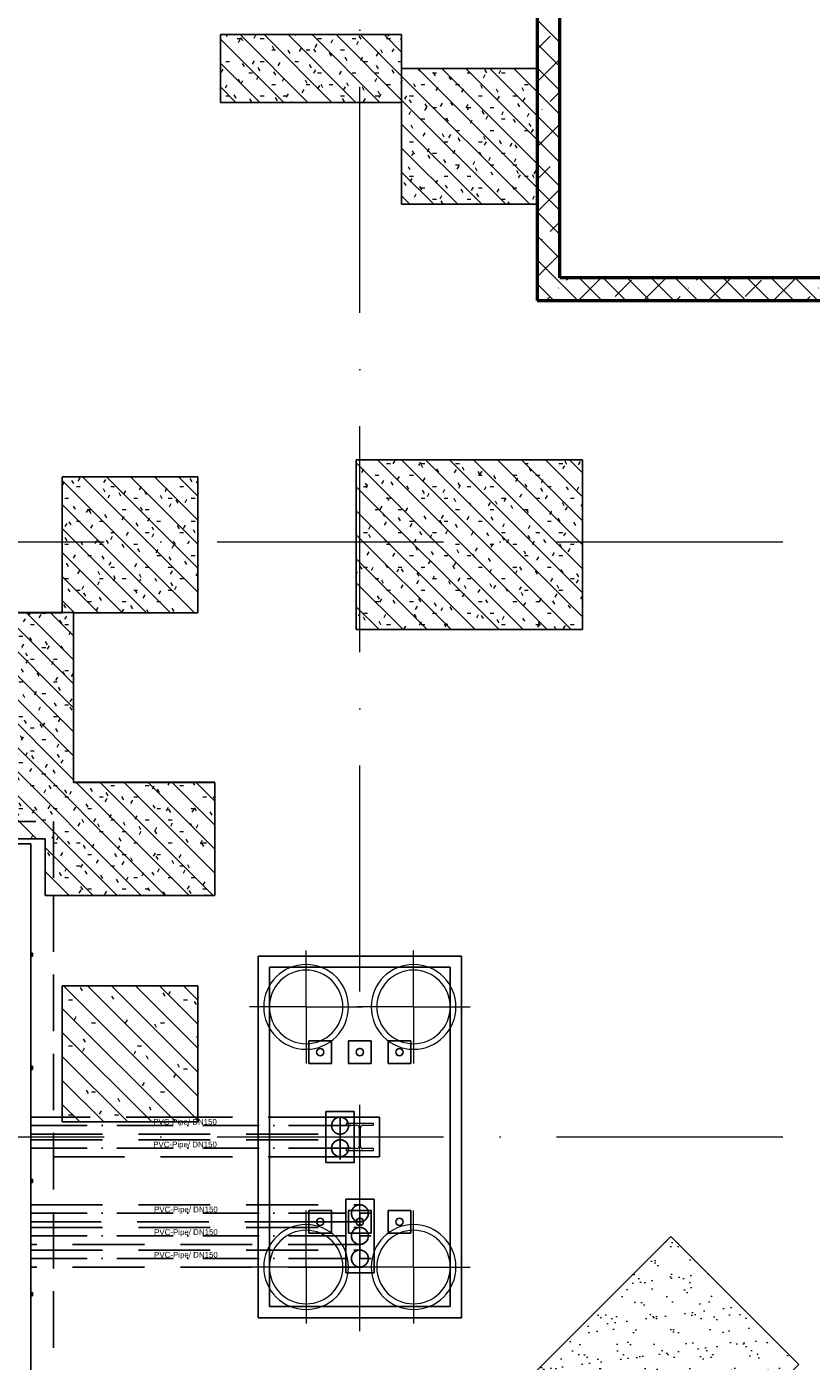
# Model space of a CAD drawing. Header units: millimetres. Extents: x -2694 to 330324, y -17289 to 76899.
# Tile 49 of 142: x 98824 to 105762, y 26507 to 38305. Entities that reach past the tile are written whole.
import ezdxf

# ---------------------------------------------------------------- set-up
doc = ezdxf.new("R2010")
doc.units = ezdxf.units.MM
for name, pattern in [('A_CARA_07', [7, 5, -2]), ('B_CARA_05', [4, 3, -1]), ('IMPORT-A_CARA_07', [700, 500, -200]), ('IMPORT-A_CARA_15', [760, 500, -130, 0, -130]), ('IMPORT-HIDDEN', [952.5, 635, -317.5]), ('Čerchovaná 20mm', [3000, 2000, -500, 0, -500])]:
    doc.linetypes.add(name, pattern=pattern)
for name, color, linetype, lineweight in [('02_0_25386_PODLAHA HALY A ZÁKLADY VESTAVKŮ 4_6_2025_dwg', 8, 'Continuous', 9), ('11542_003_OK-HALA_TaO-1_ET_R01_AciS_2025-04-14_sloupy_dwg', 150, 'Continuous', 9), ('CA_OSY', 5, 'IMPORT-A_CARA_15', 13), ('CA_PODLAHA CHRÁN_ POPIS', 12, 'IMPORT-A_CARA_15', 25), ('CA_PODLAHA CHRÁNIČKY', 12, 'IMPORT-A_CARA_07', 25), ('CA_PODLAHA OBRYS', 12, 'Continuous', 25), ('CA_PODLAHA-PLECH OBKLAD', 150, 'Continuous', 13), ('CA_POHHRA18', 9, 'Continuous', 9), ('CA_POHHRA25', 7, 'Continuous', 13), ('CA_REZY', 1, 'Continuous', 25), ('CA_SRAFY', 9, 'Continuous', 25), ('CA_ZAKLADY25', 7, 'Continuous', 13), ('CA_ZAKLADY5', 1, 'Continuous', 25), ('Konstrukční přípoje', 7, 'Continuous', 13), ('SS_HALA_TaO-DODAVKA_STAVEBNI', 140, 'Continuous', 9), ('SS_HALA_TaO-SLOUP', 140, 'Continuous', 9)]:
    doc.layers.add(name, color=color, linetype=linetype, lineweight=lineweight)
doc.styles.add('Arial', font='arial.ttf', dxfattribs={"height": 50})
pattern_1 = [(0, (0, 0), (406.4, 101.6), [33.528, -271.272, 33.528, -271.272, -1625.6]), (0, (0, 0), (406.4, 101.6), [-609.6, 33.528, -576.072, 33.528, -271.272, -711.2]), (0, (0, 0), (406.4, 101.6), [-1524, 33.528, -169.672, 33.528, -474.472]), (120, (152.4, 50.8), (-291.18818, 301.15272), [33.528, -271.272, 33.528, -271.272, -1625.6]), (120, (152.4, 50.8), (-291.18818, 301.15272), [-609.6, 33.528, -576.072, 33.528, -271.272, -711.2]), (120, (152.4, 50.8), (-291.18818, 301.15272), [-1524, 33.528, -169.672, 33.528, -474.472]), (240, (203.2, 254), (-115.21182, -402.75272), [33.528, -271.272, 33.528, -271.272, -1625.6]), (240, (203.2, 254), (-115.21182, -402.75272), [-609.6, 33.528, -576.072, 33.528, -271.272, -711.2]), (240, (203.2, 254), (-115.21182, -402.75272), [-1524, 33.528, -169.672, 33.528, -474.472])]
pattern_2 = [(45, (0, 0), (-287.3682, 287.3682), []), (45, (287.37, 0), (-143.6841, 431.0523), [203.2, -101.6, 3.353, -98.247])]
pattern_3 = [(135, (0, 0), (-106.06602, -106.06602), [])]

# ---------------------------------------------------------------- blocks, each defined once
blk = doc.blocks.new('Fundament_ pravoúhlý - 1200 x 1200 x 4400mm-V65-BOURÁNÍ STÁVAJÍCÍCH ZÁKLADOVÝCH PRVKŮ')
at = {"layer": 'CA_ZAKLADY25'}
h = blk.add_hatch(dxfattribs=at)
h.set_pattern_fill('FP_27', color=256, style=0, pattern_type=2)
h.set_pattern_definition([(0, (-99738.01, -29225.42), (812.8, 203.2), [33.528, -576.072, 33.528, -3827.272]), (0, (-99738.01, -29225.42), (812.8, 203.2), [-643.128, -576.072, 33.528, -1185.672, -2032]), (0, (-99738.01, -29225.42), (812.8, 203.2), [-2438.4, 33.528, -576.072, 33.528, -1388.872]), (0, (-99738.01, -29225.42), (812.8, 203.2), [-3081.528, -372.872, 33.528, -982.472]), (120, (-99433.21, -29123.82), (-582.37636, 602.30545), [33.528, -576.072, 33.528, -3827.272]), (120, (-99433.21, -29123.82), (-582.37636, 602.30545), [-643.128, -576.072, 33.528, -1185.672, -2032]), (120, (-99433.21, -29123.82), (-582.37636, 602.30545), [-2438.4, 33.528, -576.072, 33.528, -1388.872]), (120, (-99433.21, -29123.82), (-582.37636, 602.30545), [-3081.528, -372.872, 33.528, -982.472]), (240, (-99331.62, -28717.42), (-230.42364, -805.50545), [33.528, -576.072, 33.528, -3827.272]), (240, (-99331.62, -28717.42), (-230.42364, -805.50545), [-643.128, -576.072, 33.528, -1185.672, -2032]), (240, (-99331.62, -28717.42), (-230.42364, -805.50545), [-2438.4, 33.528, -576.072, 33.528, -1388.872]), (240, (-99331.62, -28717.42), (-230.42364, -805.50545), [-3081.528, -372.872, 33.528, -982.472])])
h.paths.add_polyline_path([(-600, -600), (600, -600), (600, 600), (-600, 600), (-600, -132)])
at = {"layer": 'CA_ZAKLADY25', "color": 9, "linetype": 'B_CARA_05', "lineweight": 25}
for p, q in [((600, 600), (-600, 600)), ((-600, 600), (-600, -600)), ((-600, -600), (-600, 600)), ((-600, 600), (600, 600)), ((600, -600), (600, 600)), ((600, 600), (600, -600)), ((-600, -600), (600, -600)), ((600, -600), (-600, -600))]:
    blk.add_line(p, q, dxfattribs=at)
blk = doc.blocks.new('11542 TAO základy_rvt-1-BOURÁNÍ STÁVAJÍCÍCH ZÁKLADOVÝCH PRVKŮ')
at = {"layer": 'CA_SRAFY', "lineweight": 13}
h = blk.add_hatch(dxfattribs=at)
h.set_pattern_fill('FP_15', color=253, style=0, pattern_type=2)
h.set_pattern_definition(pattern_2)
h.paths.add_polyline_path([(103338, 36085), (103538, 36085), (103538, 38585), (103338, 38585)])
h = blk.add_hatch(dxfattribs=at)
h.set_pattern_fill('FP_15', color=253, style=0, pattern_type=2)
h.set_pattern_definition(pattern_2)
h.paths.add_polyline_path([(106588, 35885), (106588, 36085), (103338, 36085), (103338, 35885)])
at = {"layer": 'CA_ZAKLADY25'}
h = blk.add_hatch(dxfattribs=at)
h.set_pattern_fill('FP_8', color=256, style=0, pattern_type=2)
h.set_pattern_definition(pattern_1)
h.paths.add_polyline_path([(100538, 37635), (102138, 37635), (102138, 38235), (100538, 38235)])
h = blk.add_hatch(dxfattribs=at)
h.set_pattern_fill('FP_8', color=256, style=0, pattern_type=2)
h.set_pattern_definition(pattern_1)
h.paths.add_polyline_path([(103338, 36735), (103338, 37935), (102138, 37935), (102138, 36735)])
h = blk.add_hatch(dxfattribs=at)
h.set_pattern_fill('FP_8', color=256, style=0, pattern_type=2)
h.set_pattern_definition(pattern_1)
h.paths.add_polyline_path([(103738, 32975), (103738, 34475), (101738, 34475), (101738, 32975), (101916, 32975)])
h = blk.add_hatch(dxfattribs=at)
h.set_pattern_fill('FP_8', color=256, style=0, pattern_type=2)
h.set_pattern_definition(pattern_1)
h.paths.add_polyline_path([(100338, 33125), (100338, 34325), (99138, 34325), (99138, 33125), (99238, 33125)])
h = blk.add_hatch(dxfattribs=at)
h.set_pattern_fill('FP_8', color=256, style=0, pattern_type=2)
h.set_pattern_definition(pattern_1)
h.paths.add_polyline_path([(97238, 31125), (99238, 31125), (99238, 33125), (97238, 33125)])
h = blk.add_hatch(dxfattribs=at)
h.set_pattern_fill('FP_8', color=256, style=0, pattern_type=2)
h.set_pattern_definition(pattern_1)
h.paths.add_polyline_path([(98988, 30625), (100488, 30625), (100488, 31625), (99238, 31625), (99238, 31125), (98988, 31125)])
at = {"layer": 'CA_POHHRA25', "color": 9, "lineweight": 25}
for p, q in [((103338, 38585), (103338, 36085)), ((103538, 36085), (103538, 38585)), ((103338, 35885), (103338, 36085)), ((106588, 36085), (103538, 36085)), ((103338, 35885), (106588, 35885))]:
    blk.add_line(p, q, dxfattribs=at)
at = {"layer": 'CA_REZY', "color": 53, "lineweight": 50}
for p, q in [((103338, 38585), (103338, 36085)), ((103538, 36085), (103538, 38585)), ((103338, 36085), (103338, 35885)), ((106588, 36085), (103538, 36085)), ((103338, 35885), (106588, 35885))]:
    blk.add_line(p, q, dxfattribs=at)
at = {"layer": 'CA_ZAKLADY25', "color": 9, "linetype": 'B_CARA_05', "lineweight": 25}
for p, q in [((100538, 37635), (100538, 38235)), ((100538, 38235), (102138, 38235)), ((102138, 38235), (102138, 37935)), ((102138, 37935), (103338, 37935)), ((103338, 37935), (103338, 36735)), ((102138, 37635), (100538, 37635)), ((102138, 36735), (102138, 37635)), ((103338, 36735), (102138, 36735)), ((101738, 32975), (101738, 34475)), ((101738, 34475), (103738, 34475)), ((103738, 34475), (103738, 32975)), ((99138, 33125), (99138, 34325)), ((99138, 34325), (100338, 34325)), ((100338, 34325), (100338, 33125)), ((97238, 33125), (99138, 33125)), ((99238, 33125), (99238, 31625)), ((100338, 33125), (99238, 33125)), ((103738, 32975), (101738, 32975)), ((99238, 31625), (100488, 31625)), ((100488, 31625), (100488, 30625)), ((98988, 31125), (97238, 31125)), ((98988, 30625), (98988, 31125)), ((100488, 30625), (98988, 30625))]:
    blk.add_line(p, q, dxfattribs=at)
at = {"layer": 'CA_ZAKLADY5', "color": 253, "linetype": 'B_CARA_05', "lineweight": 13}
for p, q in [((102138, 38235), (100538, 38235)), ((100538, 38235), (100538, 37635)), ((102138, 37935), (102138, 38235)), ((103338, 37935), (102138, 37935)), ((103338, 36735), (103338, 37935)), ((100538, 37635), (102138, 37635)), ((102138, 37635), (102138, 36735)), ((102138, 36735), (103338, 36735)), ((103738, 34475), (101738, 34475)), ((101738, 34475), (101738, 32975)), ((103738, 32975), (103738, 34475)), ((100338, 34325), (99138, 34325)), ((99138, 34325), (99138, 33125)), ((100338, 33125), (100338, 34325)), ((99138, 33125), (97238, 33125)), ((99238, 31625), (99238, 33125)), ((99238, 33125), (100338, 33125)), ((101738, 32975), (103738, 32975)), ((100488, 31625), (99238, 31625)), ((100488, 30625), (100488, 31625)), ((97238, 31125), (98988, 31125)), ((98988, 31125), (98988, 30625)), ((98988, 30625), (100488, 30625))]:
    blk.add_line(p, q, dxfattribs=at)
at = {"layer": 'CA_ZAKLADY25', "color": 9, "linetype": 'B_CARA_05', "lineweight": 25}
blk.add_blockref('Fundament_ pravoúhlý - 1200 x 1200 x 4400mm-V65-BOURÁNÍ STÁVAJÍCÍCH ZÁKLADOVÝCH PRVKŮ', (99738, 29225), dxfattribs=at)
blk = doc.blocks.new('02_0_25386_PODLAHA HALY A ZÁKLADY VESTAVKŮ 4_6_2025_dwg_A$C0b34a81f-2769432-BOURÁNÍ STÁVAJÍCÍCH ZÁKLADOVÝCH PRVKŮ')
at = {"layer": 'CA_PODLAHA-PLECH OBKLAD'}
h = blk.add_hatch(dxfattribs=at)
h.set_pattern_fill('FP_1', color=10, style=0, pattern_type=2)
h.set_pattern_definition([(37.5, (0, 0), (-8.00016, 244.70662), [0, -193.04, 0, -215.9, -206.375]), (37.5, (0, 0), (-8.00016, 244.70662), [-408.94, 0, -206.375]), (7.5, (0, 0), (224.7616, 358.41255), [0, -104.14, 0, -173.99, -66.675]), (7.5, (0, 0), (224.7616, 358.41255), [-278.13, 0, -66.675]), (327.5, (-156.2, 0), (395.4962, 0.7186), [0, -63.5, 0, -228.6, -298.45]), (327.5, (-156.2, 0), (395.4962, 0.7186), [-292.1, 0, -298.45]), (317.5, (-156.2, 0), (381.7782, 111.4647), [0, -31.75, 0, -149.86, -171.45]), (317.5, (-156.2, 0), (381.7782, 111.4647), [-181.61, 0, -171.45])])
h.paths.add_polyline_path([(103232, 26325), (104364, 25193), (106061, 26890), (104929, 28022)])
at = {"layer": 'CA_PODLAHA CHRÁN_ POPIS', "color": 1}
for p, q in [((102179, 28183), (102179, 28127)), ((102179, 28122), (102179, 28126)), ((102179, 27827), (102179, 27926)), ((102179, 27827), (102278, 27827))]:
    blk.add_line(p, q, dxfattribs=at)
at = {"layer": 'CA_PODLAHA CHRÁN_ POPIS', "color": 1, "flags": 128}
for points in [[(99269, 29002), (102004, 29002), (102004, 29101)], [(102103, 29002), (102004, 29002), (102004, 28902)], [(99269, 28802), (102004, 28802), (102004, 28901)], [(102103, 28802), (102004, 28802), (102004, 28703)], [(99269, 28227), (102179, 28227), (102179, 28326)], [(102278, 28227), (102179, 28227), (102179, 28183)], [(99269, 28027), (102179, 28027), (102179, 28122)], [(102278, 28027), (102179, 28027), (102179, 27928)], [(99269, 27827), (102179, 27827), (102179, 27728)]]:
    blk.add_lwpolyline(points, dxfattribs=at)
at = {"layer": 'CA_PODLAHA CHRÁN_ POPIS', "color": 1}
for centre in [(102004, 29002), (102004, 28802), (102179, 28027), (102179, 27827)]:
    blk.add_circle(centre, 75, dxfattribs=at)
for start, end in [(0, 246.0218), (293.305, 0), (246.0218, 249.2308), (249.9702, 276.9231), (277.2724, 293.305)]:
    blk.add_arc((102179, 28227), 75, start, end, dxfattribs=at)
at = {"layer": 'CA_PODLAHA CHRÁNIČKY', "color": 1, "linetype": 'IMPORT-HIDDEN'}
for p, q in [((99547, 29077), (99269, 29077)), ((100747, 29077), (99547, 29077)), ((102004, 29077), (100747, 29077)), ((99269, 28927), (102004, 28927)), ((99269, 28877), (102004, 28877)), ((102004, 28727), (99269, 28727)), ((99269, 28302), (102179, 28302)), ((101797, 28152), (99269, 28152)), ((99269, 28102), (102179, 28102)), ((101861, 28152), (101797, 28152)), ((102147, 28152), (101861, 28152)), ((102179, 28152), (102147, 28152)), ((102179, 27952), (99269, 27952)), ((99269, 27902), (102179, 27902)), ((102179, 27752), (99269, 27752))]:
    blk.add_line(p, q, dxfattribs=at)
at = {"layer": 'CA_PODLAHA OBRYS', "color": 1, "linetype": 'IMPORT-A_CARA_07'}
for p, q in [((99469, 31692), (99469, 31038)), ((99469, 31038), (99469, 25888))]:
    blk.add_line(p, q, dxfattribs=at)
at = {"layer": 'CA_PODLAHA OBRYS', "color": 1, "linetype": 'IMPORT-A_CARA_07', "flags": 128}
blk.add_lwpolyline([(98269, 31538), (98269, 31692), (99469, 31692)], dxfattribs=at)
at = {"layer": 'CA_PODLAHA OBRYS', "color": 1, "flags": 128}
for points in [[(99269, 21926), (99269, 31492), (98469, 31492), (98469, 27463), (87424, 27463), (87424, 31438)], [(87424, 31438), (87424, 27463), (98469, 27463), (98469, 31492), (99269, 31492), (99269, 21926)], [(99269, 30499), (99284, 30499), (99284, 30527), (99269, 30527)], [(99269, 30519), (99271, 30519), (99271, 30525), (99282, 30525), (99282, 30501), (99271, 30501), (99271, 30507), (99269, 30507)], [(99269, 29499), (99284, 29499), (99284, 29527), (99269, 29527)], [(99269, 29519), (99271, 29519), (99271, 29525), (99282, 29525), (99282, 29501), (99271, 29501), (99271, 29507), (99269, 29507)], [(99269, 28499), (99284, 28499), (99284, 28527), (99269, 28527)], [(99269, 28519), (99271, 28519), (99271, 28525), (99282, 28525), (99282, 28501), (99271, 28501), (99271, 28507), (99269, 28507)], [(99269, 27499), (99284, 27499), (99284, 27527), (99269, 27527)], [(99269, 27519), (99271, 27519), (99271, 27525), (99282, 27525), (99282, 27501), (99271, 27501), (99271, 27507), (99269, 27507)]]:
    blk.add_lwpolyline(points, dxfattribs=at)
for points in [[(101879, 28677), (102129, 28677), (102129, 29127), (101879, 29127)], [(102054, 27702), (102304, 27702), (102304, 28352), (102054, 28352)]]:
    blk.add_lwpolyline(points, close=True, dxfattribs=at)
at = {"layer": 'CA_PODLAHA OBRYS', "color": 1}
for centre in [(102004, 29002), (102004, 28802), (102179, 28027), (102179, 27827)]:
    blk.add_circle(centre, 75, dxfattribs=at)
for start, end in [(0, 246.3468), (293.6168, 0), (246.3468, 276.9231), (277.6227, 293.6168)]:
    blk.add_arc((102179, 28227), 75, start, end, dxfattribs=at)
at = {"layer": 'CA_PODLAHA-PLECH OBKLAD', "color": 10, "flags": 128}
blk.add_lwpolyline([(104929, 28022), (106061, 26890), (104364, 25193), (103232, 26325)], close=True, dxfattribs=at)
at = {"layer": 'CA_PODLAHA CHRÁN_ POPIS', "char_height": 50, "width": 672.14, "attachment_point": 2, "line_spacing_factor": 0.941778, "style": 'Arial'}
for insert in [(100633, 29061), (100633, 28861), (100641, 28286), (100641, 28086), (100641, 27886)]:
    blk.add_mtext('PVC-Pipe/ DN150', dxfattribs=dict(at, insert=insert))
blk = doc.blocks.new('02_0_25386_PODLAHA HALY A ZÁKLADY VESTAVKŮ 4_6_2025_dwg-2745952-BOURÁNÍ STÁVAJÍCÍCH ZÁKLADOVÝCH PRVKŮ')
blk.add_blockref('02_0_25386_PODLAHA HALY A ZÁKLADY VESTAVKŮ 4_6_2025_dwg_A$C0b34a81f-2769432-BOURÁNÍ STÁVAJÍCÍCH ZÁKLADOVÝCH PRVKŮ', (2306174, -1797959))
blk = doc.blocks.new('pilota 600 mm - D_750_650-2142284-BOURÁNÍ STÁVAJÍCÍCH ZÁKLADOVÝCH PRVKŮ')
at = {"layer": 'CA_POHHRA18'}
for q in [(0, 500), (-500, 0), (0, -500), (500, 0)]:
    blk.add_line((0, 0), q, dxfattribs=at)
blk = doc.blocks.new('pilota 600 mm - D_750_650-2142285-BOURÁNÍ STÁVAJÍCÍCH ZÁKLADOVÝCH PRVKŮ')
at = {"layer": 'CA_POHHRA18'}
for q in [(0, 500), (-500, 0), (500, 0), (0, -500)]:
    blk.add_line((0, 0), q, dxfattribs=at)
blk = doc.blocks.new('11542_003_OK-HALA_TaO-1_ET_R01_AciS_2025-04-14_sloupy_dwg-1858929-BOURÁNÍ STÁVAJÍCÍCH ZÁKLADOVÝCH PRVKŮ')
at = {"layer": '11542_003_OK-HALA_TaO-1_ET_R01_AciS_2025-04-14_sloupy_dwg', "color": 140}
for p, q in [((101890, 28610), (101650, 28610)), ((101650, 28610), (101650, 28593)), ((101650, 28593), (101744, 28593)), ((101765, 28572), (101765, 28408)), ((101775, 28408), (101775, 28572)), ((101796, 28593), (101890, 28593)), ((101890, 28593), (101890, 28610)), ((101744, 28387), (101650, 28387)), ((101650, 28387), (101650, 28370)), ((101650, 28370), (101890, 28370)), ((101890, 28387), (101796, 28387)), ((101890, 28370), (101890, 28387))]:
    blk.add_line(p, q, dxfattribs=at)
for centre, radius, start, end in [((101420, 29240), 32, 0, 180), ((101770, 29240), 32, 0, 180), ((102120, 29240), 32, 0, 180), ((101420, 29240), 32, 180, 0), ((101770, 29240), 32, 180, 0), ((102120, 29240), 32, 180, 0), ((101744, 28572), 21, 0, 90), ((101796, 28572), 21, 90, 180), ((101744, 28408), 21, 270, 0), ((101796, 28408), 21, 180, 270), ((101420, 27740), 32, 0, 180), ((101420, 27740), 32, 180, 0), ((101770, 27740), 32, 0, 180), ((101770, 27740), 32, 180, 0), ((102120, 27740), 32, 0, 180), ((102120, 27740), 32, 180, 0)]:
    blk.add_arc(centre, radius, start, end, dxfattribs=at)
at = {"layer": 'SS_HALA_TaO-DODAVKA_STAVEBNI'}
for centre, start, end in [((101420, 29240), 0, 180), ((101770, 29240), 0, 180), ((102120, 29240), 0, 180), ((101420, 29240), 180, 0), ((101770, 29240), 180, 0), ((102120, 29240), 180, 0), ((101420, 27740), 0, 180), ((101420, 27740), 180, 0), ((101770, 27740), 0, 180), ((101770, 27740), 180, 0), ((102120, 27740), 0, 180), ((102120, 27740), 180, 0)]:
    blk.add_arc(centre, 32, start, end, dxfattribs=at)
at = {"layer": 'SS_HALA_TaO-SLOUP'}
for p, q in [((101890, 28610), (101650, 28610)), ((101650, 28610), (101650, 28593)), ((101650, 28593), (101744, 28593)), ((101765, 28572), (101765, 28408)), ((101775, 28408), (101775, 28572)), ((101796, 28593), (101890, 28593)), ((101890, 28593), (101890, 28610)), ((101744, 28387), (101650, 28387)), ((101650, 28387), (101650, 28370)), ((101650, 28370), (101890, 28370)), ((101890, 28387), (101796, 28387)), ((101890, 28370), (101890, 28387))]:
    blk.add_line(p, q, dxfattribs=at)
for centre, start, end in [((101744, 28572), 0, 90), ((101796, 28572), 90, 180), ((101744, 28408), 270, 0), ((101796, 28408), 180, 270)]:
    blk.add_arc(centre, 21, start, end, dxfattribs=at)
blk = doc.blocks.new('M_Šroub HPM-E - 64_E-V244-BOURÁNÍ STÁVAJÍCÍCH ZÁKLADOVÝCH PRVKŮ')
at = {"layer": 'Konstrukční přípoje', "lineweight": 9}
h = blk.add_hatch(dxfattribs=at)
h.set_pattern_fill('FP_107', color=50, style=0, pattern_type=2)
h.set_pattern_definition([(45, (-101770.05, -29239.87), (-251.4472, 251.4472), []), (45, (-101770.05, -28858.87), (-251.4472, 251.4472), [])])
h.paths.add_polyline_path([(10, -30), (26, -19), (32, 0), (26, 19), (10, 30), (-10, 30), (-26, 19), (-32, 0), (-26, -19), (-10, -30)])
at = {"layer": 'Konstrukční přípoje'}
for p, q in [((-100, -100), (-100, 100)), ((-100, 100), (100, 100)), ((100, 100), (-100, 100)), ((-100, 100), (-100, -100)), ((100, 100), (100, -100)), ((100, -100), (100, 100)), ((100, -100), (-100, -100)), ((-100, -100), (100, -100))]:
    blk.add_line(p, q, dxfattribs=at)
at = {"layer": 'Konstrukční přípoje', "color": 250, "lineweight": 25}
for start, end in [(360, 180), (180, 360)]:
    blk.add_arc((0, 0), 32, start, end, dxfattribs=at)
at = {"layer": 'Konstrukční přípoje'}
for start, end in [(0, 180), (0, 180), (0, 180), (180, 360), (180, 360), (180, 360)]:
    blk.add_arc((0, 0), 32, start, end, dxfattribs=at)
blk = doc.blocks.new('M_Šroub HPM-E - 64_E-V245-BOURÁNÍ STÁVAJÍCÍCH ZÁKLADOVÝCH PRVKŮ')
at = {"layer": 'Konstrukční přípoje'}
for p, q in [((-100, -100), (-100, 100)), ((-100, 100), (100, 100)), ((100, 100), (-100, 100)), ((-100, 100), (-100, -100)), ((100, 100), (100, -100)), ((100, -100), (100, 100)), ((100, -100), (-100, -100)), ((-100, -100), (100, -100))]:
    blk.add_line(p, q, dxfattribs=at)
at = {"layer": 'Konstrukční přípoje', "color": 250, "lineweight": 25}
for start, end in [(360, 180), (180, 360)]:
    blk.add_arc((0, 0), 32, start, end, dxfattribs=at)
at = {"layer": 'Konstrukční přípoje'}
for start, end in [(0, 180), (0, 180), (0, 180), (180, 360), (180, 360), (180, 360)]:
    blk.add_arc((0, 0), 32, start, end, dxfattribs=at)
blk = doc.blocks.new('M_Šroub HPM-E - 64_E-V246-BOURÁNÍ STÁVAJÍCÍCH ZÁKLADOVÝCH PRVKŮ')
at = {"layer": 'Konstrukční přípoje', "lineweight": 9}
h = blk.add_hatch(dxfattribs=at)
h.set_pattern_fill('FP_108', color=50, style=0, pattern_type=2)
h.set_pattern_definition([(45, (-102120.05, -29239.87), (-251.4472, 251.4472), []), (45, (-102120.05, -28858.87), (-251.4472, 251.4472), [])])
h.paths.add_polyline_path([(10, -30), (26, -19), (32, 0), (26, 19), (10, 30), (-10, 30), (-26, 19), (-32, 0), (-26, -19), (-10, -30)])
at = {"layer": 'Konstrukční přípoje'}
for p, q in [((-100, -100), (-100, 100)), ((-100, 100), (100, 100)), ((100, 100), (-100, 100)), ((-100, 100), (-100, -100)), ((100, 100), (100, -100)), ((100, -100), (100, 100)), ((100, -100), (-100, -100)), ((-100, -100), (100, -100))]:
    blk.add_line(p, q, dxfattribs=at)
at = {"layer": 'Konstrukční přípoje', "color": 250, "lineweight": 25}
for start, end in [(360, 180), (180, 360)]:
    blk.add_arc((0, 0), 32, start, end, dxfattribs=at)
at = {"layer": 'Konstrukční přípoje'}
for start, end in [(0, 180), (0, 180), (0, 180), (180, 360), (180, 360), (180, 360)]:
    blk.add_arc((0, 0), 32, start, end, dxfattribs=at)
blk = doc.blocks.new('M_Šroub HPM-E - 64_E-V247-BOURÁNÍ STÁVAJÍCÍCH ZÁKLADOVÝCH PRVKŮ')
at = {"layer": 'Konstrukční přípoje', "lineweight": 9}
h = blk.add_hatch(dxfattribs=at)
h.set_pattern_fill('FP_109', color=50, style=0, pattern_type=2)
h.set_pattern_definition([(45, (-101770.05, -27739.87), (-251.4472, 251.4472), []), (45, (-101770.05, -27358.87), (-251.4472, 251.4472), [])])
h.paths.add_polyline_path([(10, -30), (26, -19), (32, 0), (26, 19), (10, 30), (-10, 30), (-26, 19), (-32, 0), (-26, -19), (-10, -30)])
at = {"layer": 'Konstrukční přípoje'}
for p, q in [((100, 100), (-100, 100)), ((-100, 100), (-100, -100)), ((-100, -100), (-100, 100)), ((-100, 100), (100, 100)), ((100, -100), (100, 100)), ((100, 100), (100, -100)), ((-100, -100), (100, -100)), ((100, -100), (-100, -100))]:
    blk.add_line(p, q, dxfattribs=at)
at = {"layer": 'Konstrukční přípoje', "color": 250, "lineweight": 25}
for start, end in [(360, 180), (180, 360)]:
    blk.add_arc((0, 0), 32, start, end, dxfattribs=at)
at = {"layer": 'Konstrukční přípoje'}
for start, end in [(0, 180), (0, 180), (0, 180), (180, 0), (180, 360), (180, 360)]:
    blk.add_arc((0, 0), 32, start, end, dxfattribs=at)
blk = doc.blocks.new('M_Šroub HPM-E - 64_E-V248-BOURÁNÍ STÁVAJÍCÍCH ZÁKLADOVÝCH PRVKŮ')
at = {"layer": 'Konstrukční přípoje'}
for p, q in [((100, 100), (-100, 100)), ((-100, 100), (-100, -100)), ((-100, -100), (-100, 100)), ((-100, 100), (100, 100)), ((100, -100), (100, 100)), ((100, 100), (100, -100)), ((-100, -100), (100, -100)), ((100, -100), (-100, -100))]:
    blk.add_line(p, q, dxfattribs=at)
at = {"layer": 'Konstrukční přípoje', "color": 250, "lineweight": 25}
for start, end in [(360, 180), (180, 360)]:
    blk.add_arc((0, 0), 32, start, end, dxfattribs=at)
at = {"layer": 'Konstrukční přípoje'}
for start, end in [(0, 180), (0, 180), (0, 180), (180, 0), (180, 360), (180, 360)]:
    blk.add_arc((0, 0), 32, start, end, dxfattribs=at)
blk = doc.blocks.new('M_Šroub HPM-E - 64_E-V249-BOURÁNÍ STÁVAJÍCÍCH ZÁKLADOVÝCH PRVKŮ')
at = {"layer": 'Konstrukční přípoje'}
for p, q in [((100, 100), (-100, 100)), ((-100, 100), (-100, -100)), ((-100, -100), (-100, 100)), ((-100, 100), (100, 100)), ((100, -100), (100, 100)), ((100, 100), (100, -100)), ((-100, -100), (100, -100)), ((100, -100), (-100, -100))]:
    blk.add_line(p, q, dxfattribs=at)
at = {"layer": 'Konstrukční přípoje', "color": 250, "lineweight": 25}
for start, end in [(360, 180), (180, 360)]:
    blk.add_arc((0, 0), 32, start, end, dxfattribs=at)
at = {"layer": 'Konstrukční přípoje'}
for start, end in [(0, 180), (0, 180), (0, 180), (180, 0), (180, 360), (180, 360)]:
    blk.add_arc((0, 0), 32, start, end, dxfattribs=at)

msp = doc.modelspace()

# ---------------------------------------------------------------- hatches: boundary and pattern name
at = {"layer": 'CA_POHHRA18'}
h = msp.add_hatch(dxfattribs=at)
h.set_pattern_fill('FP_191', color=90, style=0, pattern_type=2)
h.set_pattern_definition(pattern_3)
h.paths.add_polyline_path([(106788, 35885.4), (106788, 38785.4), (103338, 38785.4), (103338, 35885.4), (106735.3, 35885.4)])
h.paths.add_polyline_path([(106588, 36085.4), (103538, 36085.4), (103538, 38585.4), (106588, 38585.4)])
h = msp.add_hatch(dxfattribs=at)
h.set_pattern_fill('FP_191', color=90, style=0, pattern_type=2)
h.set_pattern_definition(pattern_3)
h.paths.add_polyline_path([(100538, 37635.4), (102138, 37635.4), (102138, 38235.4), (100538, 38235.4)])
h = msp.add_hatch(dxfattribs=at)
h.set_pattern_fill('FP_191', color=90, style=0, pattern_type=2)
h.set_pattern_definition(pattern_3)
h.paths.add_polyline_path([(102138, 36735.4), (103338, 36735.4), (103338, 37935.4), (102138, 37935.4)])
h = msp.add_hatch(dxfattribs=at)
h.set_pattern_fill('FP_191', color=90, style=0, pattern_type=2)
h.set_pattern_definition(pattern_3)
h.paths.add_polyline_path([(103738, 32975.4), (103738, 34475.4), (101738, 34475.4), (101738, 32975.4), (101916.2, 32975.4)])
h = msp.add_hatch(dxfattribs=at)
h.set_pattern_fill('FP_191', color=90, style=0, pattern_type=2)
h.set_pattern_definition(pattern_3)
h.paths.add_polyline_path([(100338, 33125.4), (100338, 34325.4), (99138, 34325.4), (99138, 33125.4)])
h = msp.add_hatch(dxfattribs=at)
h.set_pattern_fill('FP_191', color=90, style=0, pattern_type=2)
h.set_pattern_definition(pattern_3)
h.paths.add_polyline_path([(98988, 30625.4), (100488, 30625.4), (100488, 31625.4), (99238, 31625.4), (99238, 33125.4), (97238, 33125.4), (97238, 31125.4), (98988, 31125.4)])
h = msp.add_hatch(dxfattribs=at)
h.set_pattern_fill('FP_191', color=90, style=0, pattern_type=2)
h.set_pattern_definition(pattern_3)
h.paths.add_polyline_path([(100338, 28625.4), (100338, 29825.4), (99138, 29825.4), (99138, 28625.4)])

# ---------------------------------------------------------------- linework, layer by layer
at = {"layer": 'CA_OSY', "linetype": 'Čerchovaná 20mm', "lineweight": 9}
for p, q in [((101770, -226.2), (101770, 75699.1)), ((-1493.6, 33749.9), (299971.9, 33749.9)), ((-1493.6, 28489.9), (299971.9, 28489.9))]:
    msp.add_line(p, q, dxfattribs=at)
at = {"layer": 'CA_POHHRA25', "linetype": 'A_CARA_07', "lineweight": 9}
for p, q in [((103338, 38785.4), (103338, 35885.4)), ((103538, 36085.4), (103538, 38585.4)), ((100538, 38235.4), (100538, 37635.4)), ((102138, 38235.4), (100538, 38235.4)), ((102138, 37635.4), (102138, 38235.4)), ((102138, 37935.4), (102138, 36735.4)), ((103338, 37935.4), (102138, 37935.4)), ((103338, 36735.4), (103338, 37935.4)), ((100538, 37635.4), (102138, 37635.4)), ((102138, 36735.4), (103338, 36735.4)), ((106588, 36085.4), (103538, 36085.4)), ((103338, 35885.4), (106788, 35885.4)), ((101738, 34475.4), (101738, 32975.4)), ((103738, 34475.4), (101738, 34475.4)), ((103738, 32975.4), (103738, 34475.4)), ((99138, 34325.4), (99138, 33125.4)), ((100338, 34325.4), (99138, 34325.4)), ((100338, 33125.4), (100338, 34325.4)), ((99238, 33125.4), (97238, 33125.4)), ((99138, 33125.4), (100338, 33125.4)), ((99238, 31625.4), (99238, 33125.4)), ((101738, 32975.4), (103738, 32975.4)), ((100488, 31625.4), (99238, 31625.4)), ((100488, 30625.4), (100488, 31625.4)), ((97238, 31125.4), (98988, 31125.4)), ((98988, 31125.4), (98988, 30625.4)), ((98988, 30625.4), (100488, 30625.4)), ((99138, 29825.4), (99138, 28625.4)), ((100338, 29825.4), (99138, 29825.4)), ((100338, 28625.4), (100338, 29825.4)), ((99138, 28625.4), (100338, 28625.4))]:
    msp.add_line(p, q, dxfattribs=at)
at = {"layer": 'CA_ZAKLADY25', "lineweight": 9}
for p, q in [((100870, 26889.9), (100870, 30089.9)), ((100870, 30089.9), (102670, 30089.9)), ((102670, 30089.9), (100870, 30089.9)), ((100870, 30089.9), (100870, 26889.9)), ((102670, 30089.9), (102670, 26889.9)), ((102670, 26889.9), (102670, 30089.9)), ((102670, 26889.9), (100870, 26889.9)), ((100870, 26889.9), (102670, 26889.9))]:
    msp.add_line(p, q, dxfattribs=at)
at = {"layer": 'CA_ZAKLADY25'}
for p, q in [((102570, 29989.9), (100970, 29989.9)), ((100970, 29989.9), (100970, 26989.9)), ((100970, 26989.9), (100970, 29989.9)), ((100970, 29989.9), (102570, 29989.9)), ((102570, 26989.9), (102570, 29989.9)), ((102570, 29989.9), (102570, 26989.9)), ((101595, 28664.9), (101945, 28664.9)), ((101595, 28314.9), (101595, 28664.9)), ((101945, 28664.9), (101595, 28664.9)), ((101595, 28664.9), (101595, 28314.9)), ((101945, 28664.9), (101945, 28314.9)), ((101945, 28314.9), (101945, 28664.9)), ((101945, 28314.9), (101595, 28314.9)), ((101595, 28314.9), (101945, 28314.9)), ((100970, 26989.9), (102570, 26989.9)), ((102570, 26989.9), (100970, 26989.9))]:
    msp.add_line(p, q, dxfattribs=at)
at = {"layer": 'CA_ZAKLADY25', "lineweight": 9}
for centre, radius, start, end in [((101295, 29639.9), 375, 0, 180), ((101295, 29639.9), 375, 0, 180), ((102245, 29639.9), 375, 0, 180), ((102245, 29639.9), 375, 0, 180), ((101295, 29639.9), 325, 90, 270), ((101295, 29639.9), 325, 90, 270), ((101295, 29639.9), 325, 270, 90), ((101295, 29639.9), 325, 270, 90), ((102245, 29639.9), 325, 90, 270), ((102245, 29639.9), 325, 90, 270), ((102245, 29639.9), 325, 270, 90), ((102245, 29639.9), 325, 270, 90), ((101295, 29639.9), 375, 180, 360), ((101295, 29639.9), 375, 180, 360), ((102245, 29639.9), 375, 180, 0), ((102245, 29639.9), 375, 180, 0), ((101295, 27339.9), 375, 0, 180), ((101295, 27339.9), 375, 0, 180), ((101295, 27339.9), 325, 90, 270), ((101295, 27339.9), 325, 90, 270), ((101295, 27339.9), 325, 270, 90), ((101295, 27339.9), 325, 270, 90), ((102245, 27339.9), 375, 0, 180), ((102245, 27339.9), 375, 0, 180), ((102245, 27339.9), 325, 90, 270), ((102245, 27339.9), 325, 90, 270), ((102245, 27339.9), 325, 270, 90), ((102245, 27339.9), 325, 270, 90), ((101295, 27339.9), 375, 180, 0), ((101295, 27339.9), 375, 180, 360), ((102245, 27339.9), 375, 180, 0), ((102245, 27339.9), 375, 180, 0)]:
    msp.add_arc(centre, radius, start, end, dxfattribs=at)

# ---------------------------------------------------------------- block references
at = {"lineweight": 5}
msp.add_blockref('11542 TAO základy_rvt-1-BOURÁNÍ STÁVAJÍCÍCH ZÁKLADOVÝCH PRVKŮ', (0, 0), dxfattribs=at)
at = {"layer": '02_0_25386_PODLAHA HALY A ZÁKLADY VESTAVKŮ 4_6_2025_dwg', "color": 240, "linetype": 'IMPORT-A_CARA_07'}
msp.add_blockref('02_0_25386_PODLAHA HALY A ZÁKLADY VESTAVKŮ 4_6_2025_dwg-2745952-BOURÁNÍ STÁVAJÍCÍCH ZÁKLADOVÝCH PRVKŮ', (-2306582.6, 1797547.1), dxfattribs=at)
at = {"layer": '11542_003_OK-HALA_TaO-1_ET_R01_AciS_2025-04-14_sloupy_dwg', "color": 140}
msp.add_blockref('11542_003_OK-HALA_TaO-1_ET_R01_AciS_2025-04-14_sloupy_dwg-1858929-BOURÁNÍ STÁVAJÍCÍCH ZÁKLADOVÝCH PRVKŮ', (0, 0), dxfattribs=at)
at = {"layer": 'CA_POHHRA18'}
for name, p in [('pilota 600 mm - D_750_650-2142284-BOURÁNÍ STÁVAJÍCÍCH ZÁKLADOVÝCH PRVKŮ', (101295, 29639.9)), ('pilota 600 mm - D_750_650-2142285-BOURÁNÍ STÁVAJÍCÍCH ZÁKLADOVÝCH PRVKŮ', (101295, 27339.9))]:
    msp.add_blockref(name, p, dxfattribs=at)
at = {"layer": 'CA_POHHRA18', "rotation": 180}
for name, p in [('pilota 600 mm - D_750_650-2142285-BOURÁNÍ STÁVAJÍCÍCH ZÁKLADOVÝCH PRVKŮ', (102245, 29639.9)), ('pilota 600 mm - D_750_650-2142284-BOURÁNÍ STÁVAJÍCÍCH ZÁKLADOVÝCH PRVKŮ', (102245, 27339.9))]:
    msp.add_blockref(name, p, dxfattribs=at)
at = {"layer": 'Konstrukční přípoje'}
for name, p in [('M_Šroub HPM-E - 64_E-V245-BOURÁNÍ STÁVAJÍCÍCH ZÁKLADOVÝCH PRVKŮ', (101420, 29239.9)), ('M_Šroub HPM-E - 64_E-V244-BOURÁNÍ STÁVAJÍCÍCH ZÁKLADOVÝCH PRVKŮ', (101770, 29239.9)), ('M_Šroub HPM-E - 64_E-V246-BOURÁNÍ STÁVAJÍCÍCH ZÁKLADOVÝCH PRVKŮ', (102120, 29239.9)), ('M_Šroub HPM-E - 64_E-V248-BOURÁNÍ STÁVAJÍCÍCH ZÁKLADOVÝCH PRVKŮ', (101420, 27739.9)), ('M_Šroub HPM-E - 64_E-V247-BOURÁNÍ STÁVAJÍCÍCH ZÁKLADOVÝCH PRVKŮ', (101770, 27739.9)), ('M_Šroub HPM-E - 64_E-V249-BOURÁNÍ STÁVAJÍCÍCH ZÁKLADOVÝCH PRVKŮ', (102120, 27739.9))]:
    msp.add_blockref(name, p, dxfattribs=at)

doc.saveas('drawing.dxf')
